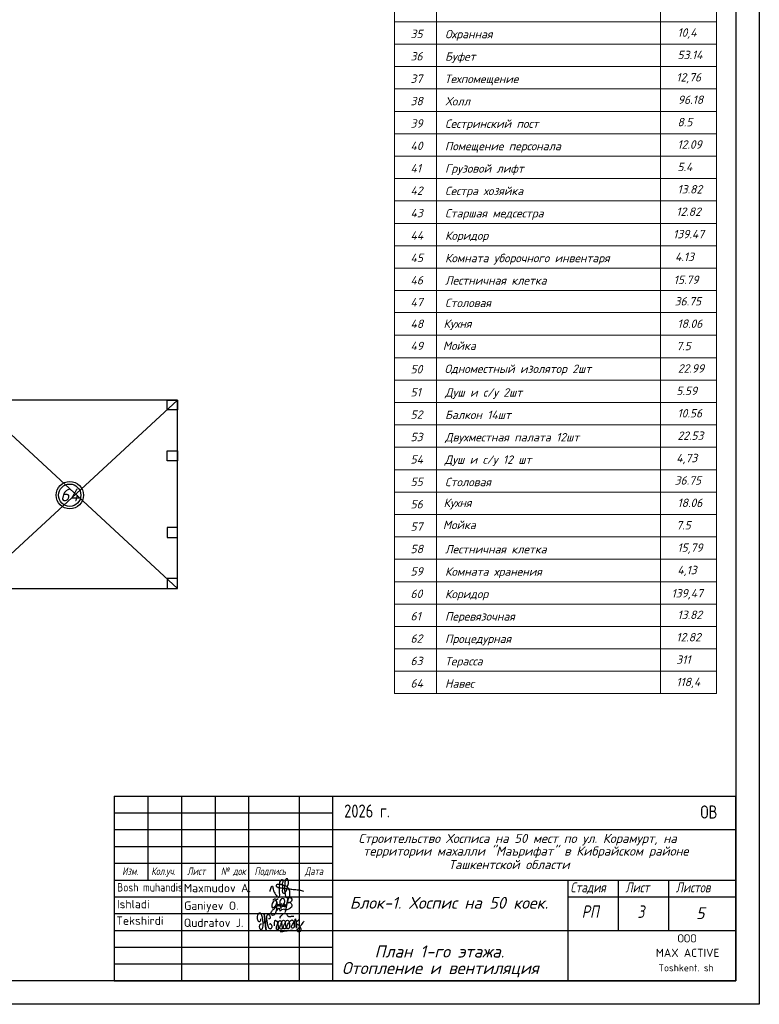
# Model space of a CAD drawing. Header units: millimetres. Extents: x -256102 to 1051688, y 9862 to 69256.
# Tile 16 of 33: x -40891 to -18879, y 9862 to 39168. Entities that reach past the tile are written whole.
import ezdxf
from ezdxf.enums import TextEntityAlignment as Align

# ---------------------------------------------------------------- set-up
doc = ezdxf.new("R2010")
doc.units = ezdxf.units.MM
doc.layers.add('STR. Spesifikasiya', color=7, linetype='Continuous')
doc.layers.add('Надписи', color=51, linetype='Continuous', lineweight=30)
doc.layers.add('Текст', color=7, linetype='Continuous', lineweight=13)
doc.styles.add('COMPLEX', font='isocpeur.ttf')
doc.styles.get("Standard").update_dxf_attribs({"font": 'isocpeui.ttf'})
doc.styles.add('style1', font='isocpeui.ttf', dxfattribs={"height": 80})
doc.styles.add('style4', font='isocpeur.ttf', dxfattribs={"height": 350})
doc.styles.add('ГОСТ', font='isocpeur.ttf', dxfattribs={"oblique": 15})
doc.styles.add('ГОСТ 300', font='isocpeui.ttf', dxfattribs={"height": 250})

# ---------------------------------------------------------------- blocks, each defined once
blk = doc.blocks.new('A$C4c4061ee')
at = {"color": 184, "lineweight": 30}
blk.add_spline([(-39.7, -7.1), (-36.8, 4), (-34, 7.9), (-31.2, -0.1), (-24.1, -16.2), (-16.7, -23.5), (-13.9, -23.5), (-12.5, -17.9), (-12.5, 12.7), (-8.3, 24.8), (-4.4, 27), (-3.4, 21.4), (-5.7, 12.9), (-4.4, 8), (-4.4, -10), (-2, -12.6), (3.3, -10), (9.6, 6.1), (12.6, 19.5), (7.6, 28.9), (4.7, 26.6), (2.4, 16.6), (1.1, -1.2), (2.9, -14.2), (6.8, -24.8), (10.9, -24.8), (15, -21.3), (16.5, -17.2), (16.5, -9.9), (12, 2), (5.9, 7.4), (-2.7, 10.3), (-10, 12.1), (-17, 12.1), (-21.5, 11.2), (-22.5, 7.7), (-20, 5.4), (-14, 3.7), (-0.7, 1.8), (11, 0.5), (22.2, -1.2), (37.6, -2.6), (43.5, -3.6), (49.3, -4.5), (54.9, -6.4)], degree=3, dxfattribs=at)
blk = doc.blocks.new('Odil Ganiyev')
at = {"color": 184, "lineweight": 30}
for points in [[(278218, -189288), (278220, -189298), (278251, -189229), (278258, -189294), (278315, -189206), (278295, -189231), (278320, -189288), (278380, -189198), (278355, -189239), (278384, -189286), (278449, -189192), (278428, -189223), (278438, -189281), (278515, -189197), (278494, -189208), (278505, -189282), (278604, -188932), (278563, -189514)], [(278174, -189155), (278173, -189633), (278135, -189699), (278036, -189702), (278008, -189605), (278074, -189469), (278128, -189405), (278218, -189288)], [(278009, -189095), (278081, -189029), (278139, -189055), (278204, -188993)], [(278213, -189509), (278316, -189388), (278340, -189483), (278421, -189425), (278521, -189382)]]:
    blk.add_spline(points, degree=3, dxfattribs=at)
for points, knots in [([(278093, -189111), (278063, -189124), (277979, -189180), (277976, -189469), (278121, -189357), (278159, -189260), (278167, -189222)], [0, 0, 0, 0, 84.01965, 319.3343, 434.006974, 519.963926, 519.963926, 519.963926, 519.963926]), ([(278167, -189222), (278181, -189151), (278171, -189084), (278111, -189103), (278093, -189111)], [526.826092, 526.826092, 526.826092, 526.826092, 665.559085, 706.396126, 706.396126, 706.396126, 706.396126]), ([(278396, -189316), (278466, -189243), (278495, -189145), (278487, -189009), (278378, -188944), (278332, -188998), (278319, -189020), (278305, -189050), (278280, -189134), (278300, -189288), (278388, -189386)], [0, 0, 0, 0, 210.331661, 341.544209, 437.993539, 521.209993, 521.209993, 521.209993, 602.643394, 823.015149, 823.015149, 823.015149, 823.015149]), ([(278617, -189118), (278680, -189058), (278780, -189127), (278817, -189262), (278675, -189400), (278595, -189412), (278531, -189410)], [498.211239, 498.211239, 498.211239, 498.211239, 560.962433, 628.560844, 789.184895, 992.203079, 992.203079, 992.203079, 992.203079]), ([(278604, -188939), (278630, -188908), (278658, -188890), (278746, -188897), (278776, -188980), (278743, -189054), (278691, -189101), (278617, -189118)], [0, 0, 0, 0, 59.301687, 137.83445, 232.671471, 306.955654, 371.443461, 371.443461, 371.443461, 371.443461])]:
    blk.add_open_spline(points, degree=3, knots=knots, dxfattribs=at)
blk = doc.blocks.new('A$C77aec0c1')
at = {"color": 184, "lineweight": 30}
for points in [[(-78.4, 25.2), (-78.4, 19.8), (-80.1, 15.4), (-82.7, 15.2), (-85.9, 18.3), (-87.6, 24.6), (-87.6, 33.5), (-85.8, 41.5), (-83.2, 44.9), (-79.5, 45.3), (-74.8, 37.3), (-71.4, 24), (-70.3, 12.8), (-70.6, 1.9), (-72.5, -8.2), (-74.5, -11.9), (-76.7, -12.4), (-79.3, -9.8), (-81.1, -2.5), (-80.5, 2.8), (-78.6, 6.3), (-76.3, 8.1), (-74.2, 8.6)], [(-70.3, 8.8), (-64.2, 15.4), (-63.4, 26), (-64.7, 36.5), (-65.8, 41.1), (-66, 40.4), (-65.4, 38.6), (-63.9, 30.6), (-63.4, 26), (-62.4, 17.4), (-61.3, 7.7), (-60.5, -1.3), (-59.7, -9.1), (-59.2, -11.6), (-59.5, -10.3), (-59.8, -8.8), (-61, 4.4), (-61.6, 9.7), (-62.2, 15.2), (-62.4, 16.8), (-60.5, 15), (-58.2, 15.7), (-56.6, 21.2), (-56.7, 31.2), (-55.8, 37.1), (-53.2, 40), (-50, 39.7), (-45.9, 34.7), (-45.4, 29.7), (-46.3, 25.7), (-48.8, 25), (-50.3, 25.3)], [(-10.4, 26.1), (-11.3, 30.7), (-5.9, 37.4), (1.2, 43.5), (6.2, 44.3), (10.3, 42.2), (12.4, 38), (15, 34.5), (18.4, 33), (24.9, 33.5), (29.4, 34.6), (33.6, 34.4), (35.1, 34)], [(-56.6, 20.3), (-55.7, 12.4), (-53.4, 2), (-50.9, -4.5), (-47.7, -7.4), (-43.4, -8.2), (-40.2, -6.5), (-38.7, -1.4), (-39.6, 2.9), (-41.5, 6), (-44.2, 7.7), (-47, 7.2), (-47.6, 5.7)], [(-30.4, 1), (-29.8, 17.4), (-28.4, 20.1), (-25.6, 19.9), (-20.5, 13.6), (-18.9, 4.6), (-17.5, -7.1), (-18.5, -11.1), (-21.9, -11.5), (-24, -7.9), (-23.3, -0.6), (-20.4, 7.3), (-17, 14), (-13.9, 18.7), (-9.6, 18.3), (-6.3, 10.9), (-5, -2.4), (-5, -8.8), (-9, -10.1), (-12.3, -6.5), (-11.2, 0.2), (-8.3, 6.3), (-6.9, 12.8), (-4.7, 17.9), (-0.2, 20.5), (4.2, 17.9), (6, 9.7), (7.1, 1), (7.6, -6.8), (4.7, -8.8), (0.1, -8.1), (-0.1, -1.4), (3.2, 6.9), (7.8, 15.8), (10.6, 19.9), (16, 19.6), (19.3, 13.2), (20.4, 0.9), (19.5, -6.1), (16.8, -9.2), (13.6, -8.5), (11.7, -1), (15.1, 6.9), (19.9, 14.2), (24.4, 19.9), (31, 21.1), (35, 14.6), (36.2, 0.9), (34.1, -5.6), (29.3, -6.4), (26.9, -3.5), (30.5, 6.3), (35.4, 12.4), (39.7, 19.3), (40.4, 25.2), (40.7, 24.3), (43.9, -4.9), (43.8, -3.9), (42.9, 9.7), (43.1, 12.5), (45.5, 16.5), (50.4, 21.1), (52.2, 22.2), (51.2, 21.8)], [(42.9, 10.8), (45.1, 7.7), (48.3, 5.7), (51.7, 3.7), (54.9, -0.4), (57.8, -5.8), (58.9, -10.7), (58.5, -15.5), (56.8, -17.9), (52, -18.5), (48.4, -18.1), (46.1, -15.6), (45.8, -12.6), (48.1, -9.4), (51.1, -6.3), (54.5, -2.6), (57.9, 1), (62.2, 6.3), (66.5, 12.8), (69.8, 17.8)], [(-11.8, -17.3), (-2.7, -17.5), (7.9, -15.9), (17.6, -14.8), (25.1, -13.1), (30.9, -13.1)]]:
    blk.add_spline(points, degree=3, dxfattribs=at)

msp = doc.modelspace()

# ---------------------------------------------------------------- linework, layer by layer
for p, q in [((-42255.9, 22241.9), (-36195.9, 27847.4)), ((-36195.9, 22241.9), (-42255.9, 27847.4)), ((-38077.1, 16061), (-19578.9, 16061)), ((-38077.1, 16061), (-38077.1, 10561.6)), ((-37077.2, 16061), (-37077.2, 13561.3)), ((-36077.3, 16061), (-36077.3, 10561.6)), ((-35077.4, 16061), (-35077.4, 13561.3)), ((-34077.5, 16061), (-34077.5, 10561.6)), ((-32577.6, 16061), (-32577.6, 10561.6)), ((-31577.7, 16061), (-31577.7, 10561.6)), ((-38077.1, 15561.1), (-31577.7, 15561.1)), ((-38077.1, 15061.1), (-31577.7, 15061.1)), ((-31577.7, 15061.1), (-19578.9, 15061.1)), ((-38077.1, 14561.2), (-31577.7, 14561.2)), ((-38077.1, 14061.2), (-31577.7, 14061.2)), ((-38077.1, 13561.3), (-19578.9, 13561.3)), ((-24578.4, 13561.3), (-24578.4, 10561.6)), ((-23078.6, 13561.3), (-23078.6, 12061.4)), ((-23078.6, 13561.3), (-23078.6, 12061.4)), ((-23078.6, 13561.3), (-23078.6, 13061.3)), ((-21578.7, 13561.3), (-21578.7, 12061.4)), ((-21578.7, 13561.3), (-21578.7, 12061.4)), ((-21578.7, 13561.3), (-21578.7, 13061.3)), ((-38077.1, 13061.3), (-31577.7, 13061.3)), ((-24578.4, 13061.3), (-19578.9, 13061.3)), ((-38077.1, 12561.4), (-31577.7, 12561.4)), ((-38077.1, 12061.4), (-19578.9, 12061.4)), ((-38077.1, 11561.5), (-31577.7, 11561.5)), ((-38077.1, 11061.5), (-31577.7, 11061.5))]:
    msp.add_line(p, q)
for points in [[(-102870.6, 69255.7), (-18879, 69255.7), (-18879, 9861.7), (-102870.6, 9861.7), (-102870.6, 69255.7)], [(-38077.1, 10561.6), (-19578.9, 10561.6), (-19578.9, 16061)]]:
    msp.add_lwpolyline(points)
for points in [[(-100870.8, 68555.8), (-19578.9, 68555.8), (-19578.9, 10561.6), (-100870.8, 10561.6)], [(-42255.9, 22241.9), (-36195.9, 22241.9), (-36195.9, 27847.4), (-42255.9, 27847.4)]]:
    msp.add_lwpolyline(points, close=True)
at = {"lineweight": 30}
for points in [[(-36195.9, 27552), (-36498.9, 27552), (-36498.9, 27847.4), (-36195.9, 27847.4)], [(-36195.9, 26037), (-36498.9, 26037), (-36498.9, 26332.4), (-36195.9, 26332.4)], [(-36195.9, 24052.3), (-36498.9, 24052.3), (-36498.9, 23756.9), (-36195.9, 23756.9)], [(-36195.9, 22537.3), (-36498.9, 22537.3), (-36498.9, 22241.9), (-36195.9, 22241.9)]]:
    msp.add_lwpolyline(points, close=True, dxfattribs=at)
at = {"color": 1}
for radius in [406.8, 331]:
    msp.add_circle((-39401, 25014.6), radius, dxfattribs=at)
at = {"layer": 'Текст', "color": 0, "lineweight": 9}
for p, q in [((-29737.8, 41105.9), (-29737.8, 19108.1)), ((-28487.9, 41105.9), (-28487.9, 19108.1)), ((-21821.9, 41105.9), (-21821.9, 19108.1)), ((-20155.4, 19108.1), (-20155.4, 41105.9)), ((-29737.8, 39106.1), (-20155.4, 39106.1)), ((-29737.8, 38439.5), (-20155.4, 38439.5)), ((-29737.8, 37772.9), (-20155.4, 37772.9)), ((-29737.8, 37106.3), (-20155.4, 37106.3)), ((-29737.8, 36439.7), (-20155.4, 36439.7)), ((-29737.8, 35773.1), (-20155.4, 35773.1)), ((-29737.8, 35106.5), (-20155.4, 35106.5)), ((-29737.8, 34439.9), (-20155.4, 34439.9)), ((-29737.8, 33773.3), (-20155.4, 33773.3)), ((-29737.8, 33106.7), (-20155.4, 33106.7)), ((-29737.8, 32440.1), (-20155.4, 32440.1)), ((-29737.8, 31773.5), (-20155.4, 31773.5)), ((-29737.8, 31106.9), (-20155.4, 31106.9)), ((-29737.8, 30453.6), (-20155.4, 30453.6)), ((-29737.8, 30453.6), (-20155.4, 30453.6)), ((-29737.8, 29773.7), (-20155.4, 29773.7)), ((-29737.8, 29107.1), (-20155.4, 29107.1)), ((-29737.8, 28440.5), (-20155.4, 28440.5)), ((-29737.8, 27773.9), (-20155.4, 27773.9)), ((-29737.8, 27107.3), (-20155.4, 27107.3)), ((-29737.8, 26440.7), (-20155.4, 26440.7)), ((-29737.8, 25774.1), (-20155.4, 25774.1)), ((-29737.8, 25107.5), (-20155.4, 25107.5)), ((-29737.8, 24440.9), (-20155.4, 24440.9)), ((-29737.8, 23774.3), (-20155.4, 23774.3)), ((-29737.8, 23107.7), (-20155.4, 23107.7)), ((-29737.8, 22441.1), (-20155.4, 22441.1)), ((-29737.8, 21774.5), (-20155.4, 21774.5)), ((-29737.8, 21107.9), (-20155.4, 21107.9)), ((-29737.8, 20441.3), (-20155.4, 20441.3)), ((-29737.8, 19774.7), (-20155.4, 19774.7)), ((-29737.8, 19108.1), (-20155.4, 19108.1))]:
    msp.add_line(p, q, dxfattribs=at)

# ---------------------------------------------------------------- block references
for name, p, xscale, yscale, zscale in [('A$C4c4061ee', (-33022.3, 13298.1), 10.45975922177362, 10.45975922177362, 10.45975922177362), ('A$C77aec0c1', (-33040, 12184.7), 8.776011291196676, 8.776011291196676, 8.776011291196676)]:
    msp.add_blockref(name, p, dxfattribs=dict(xscale=xscale, yscale=yscale, zscale=zscale))
at = {"xscale": 0.7326778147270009, "yscale": 0.7326778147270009, "zscale": 0.7326778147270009, "rotation": 351.5695638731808}
msp.add_blockref('Odil Ganiyev', (-214529.6, 179874.4), dxfattribs=at)

# ---------------------------------------------------------------- texts
for s, height, style, p in [('Охранная', 249.97, 'ГОСТ 300', (-28231.7, 38614)), ('10,4', 249.97, 'ГОСТ 300', (-21315.1, 38661.2)), ('Буфет', 249.97, 'ГОСТ 300', (-28231.7, 37947.4)), ('53.14', 249.97, 'ГОСТ 300', (-21315.1, 37994.6)), ('Техпомещение', 249.975, 'ГОСТ 300', (-28243.6, 37280.8)), ('12,76', 249.97, 'ГОСТ 300', (-21350.2, 37328)), ('Холл', 249.97, 'ГОСТ 300', (-28221.6, 36614.2)), ('96.18', 249.97, 'ГОСТ 300', (-21304, 36661.4)), ('Сестринский пост', 249.975, 'ГОСТ 300', (-28231.7, 35947.6)), ('8.5', 249.97, 'ГОСТ 300', (-21315.5, 35994.8)), ('Помещение персонала', 249.975, 'ГОСТ 300', (-28235.3, 35281)), ('12.09', 249.97, 'ГОСТ 300', (-21315.5, 35328.2)), ('Грузовой лифт', 249.975, 'ГОСТ 300', (-28231.7, 34614.4)), ('5.4', 249.97, 'ГОСТ 300', (-21317.4, 34661.6)), ('Сестра хозяйка', 249.975, 'ГОСТ 300', (-28231.8, 33947.8)), ('13.82', 249.97, 'ГОСТ 300', (-21315.1, 33995)), ('Старшая медсестра', 249.975, 'ГОСТ 300', (-28231.8, 33281.2)), ('12.82', 249.97, 'ГОСТ 300', (-21350.2, 33328.4)), ('Коридор', 249.97, 'ГОСТ 300', (-28231.7, 32614.6)), ('139.47', 249.97, 'ГОСТ 300', (-21444.3, 32661.8)), ('4.13', 249.97, 'ГОСТ 300', (-21387.5, 31986.3)), ('Комната уборочного инвентаря', 249.975, 'ГОСТ 300', (-28231.8, 31948)), ('Лестничная клетка', 249.975, 'ГОСТ 300', (-28231.7, 31281.4)), ('15.79', 249.97, 'ГОСТ 300', (-21428, 31301.3)), ('Столовая', 249.97, 'ГОСТ 300', (-28232, 30614.8)), ('36.75', 249.97, 'ГОСТ 300', (-21399, 30662)), ('Кухня', 249.97, 'ГОСТ 300', (-28276.1, 29995.4)), ('18.06', 249.97, 'ГОСТ 300', (-21315.1, 29995.4)), ('Мойка', 249.97, 'ГОСТ 300', (-28295.9, 29339.2)), ('7.5', 249.97, 'ГОСТ 300', (-21350.2, 29328.8)), ('Одноместный изолятор 2шт', 249.975, 'ГОСТ 300', (-28246.9, 28652.6)), ('22.99', 249.97, 'ГОСТ 300', (-21304, 28662.2)), ('Душ и с/у 2шт', 249.975, 'ГОСТ 300', (-28231.7, 27948.4)), ('5.59', 249.97, 'ГОСТ 300', (-21350.2, 27995.6)), ('10.56', 249.97, 'ГОСТ 300', (-21315.1, 27329)), ('22.53', 249.97, 'ГОСТ 300', (-21315.1, 26662.4)), ('4,73', 249.97, 'ГОСТ 300', (-21350.2, 25995.8)), ('Столовая', 249.97, 'ГОСТ 300', (-28232, 25282)), ('36.75', 249.97, 'ГОСТ 300', (-21399, 25329.2)), ('Кухня', 249.97, 'ГОСТ 300', (-28276.1, 24662.6)), ('18.06', 249.97, 'ГОСТ 300', (-21315.1, 24662.6)), ('Мойка', 249.97, 'ГОСТ 300', (-28295.9, 24006.4)), ('7.5', 249.97, 'ГОСТ 300', (-21350.2, 23996)), ('Лестничная клетка', 249.975, 'ГОСТ 300', (-28231.7, 23282.2)), ('15,79', 249.97, 'ГОСТ 300', (-21317.4, 23329.4)), ('Комната хранения', 249.975, 'ГОСТ 300', (-28231.7, 22615.6)), ('4,13', 249.97, 'ГОСТ 300', (-21317.4, 22662.8)), ('Коридор', 249.97, 'ГОСТ 300', (-28231.8, 21949)), ('139,47', 249.97, 'ГОСТ 300', (-21492.4, 21969.9)), ('Перевязочная', 249.975, 'ГОСТ 300', (-28231.8, 21282.4)), ('13.82', 249.97, 'ГОСТ 300', (-21315.1, 21329.6)), ('Процедурная', 249.975, 'ГОСТ 300', (-28231.8, 20615.8)), ('12.82', 249.97, 'ГОСТ 300', (-21350.2, 20663)), ('311', 249.97, 'ГОСТ 300', (-21350.2, 19996.4)), ('Терасса', 249.97, 'ГОСТ 300', (-28231.8, 19949.2)), ('Навес', 249.97, 'ГОСТ 300', (-28231.8, 19282.6)), ('118,4', 249.97, 'ГОСТ 300', (-21350.2, 19329.8)), ('ООО', 243.53, 'COMPLEX', (-21313.3, 11703.2)), ('План 1-го этажа.', 359.574, 'style1', (-30329.9, 11254.2)), ('MAX ACTIVE', 243.53, 'COMPLEX', (-21957, 11272)), ('Отопление и вентиляция', 359.574, 'style1', (-31303.2, 10762.1))]:
    msp.add_text(s, height=height, dxfattribs=dict(style=style)).set_placement(p)
at = {"color": 1, "style": 'ГОСТ 300'}
for s, p in [('Балкон 14шт', (-28231.7, 27281.8)), ('Двухместная палата 12шт', (-28231.7, 26615.2)), ('Душ и с/у 12 шт', (-28243.6, 25948.6))]:
    msp.add_text(s, height=249.975, dxfattribs=at).set_placement(p)
at = {"color": 1}
msp.add_text('64', height=378.75, dxfattribs=at).set_placement((-39688.4, 24833.2))
for s, p in [('Строительство Хосписа на 50 мест по ул. Корамурт, на', (-30808.6, 14664.1)), ('территории махалли "Маърифат" в Кибрайском районе', (-30669.6, 14287.1)), ('Ташкентской области', (-28127.3, 13885.7))]:
    msp.add_text(s, height=270.723).set_placement(p)
at = {"style": 'style1', "width": 0.8}
for s, height, p in [('Изм.', 224.98, (-37840, 13710.8)), ('Кол.уч.', 224.98, (-36975.5, 13710.8)), ('Лист', 224.98, (-35905.6, 13710.8)), ('№ док', 224.98, (-34902.2, 13710.8)), ('Подпись', 224.98, (-33902.3, 13710.8)), ('Дата', 224.98, (-32402.4, 13710.8)), ('Стадия', 296.97, (-24500.4, 13193.2)), ('Лист', 296.97, (-22864, 13193.2)), ('Листов', 296.97, (-21364.1, 13193.2)), ('РП', 371.21, (-24163.8, 12434)), ('3', 371.2, (-22506.1, 12433.9))]:
    msp.add_text(s, height=height, dxfattribs=at).set_placement(p)
at = {"color": 0, "linetype": 'Continuous', "lineweight": -2, "style": 'COMPLEX', "width": 0.85}
msp.add_text('Bosh muhandis', height=250, dxfattribs=at).set_placement((-37013.8, 13343.4), align=Align.MIDDLE_CENTER)
at = {"color": 0, "linetype": 'Continuous', "lineweight": -2, "style": 'COMPLEX'}
for s, p in [('Maxmudov A.', (-36004.5, 13197.8)), ('Ganiyev O.', (-35995.8, 12672.1)), ('Qudratov J.', (-36004.5, 12164.8))]:
    msp.add_text(s, height=250, dxfattribs=at).set_placement(p)
for s, p in [('Ishladi', (-37510.1, 12844.4)), ('Tekshirdi', (-37311.8, 12351.5))]:
    msp.add_text(s, height=250, dxfattribs=at).set_placement(p, align=Align.MIDDLE_CENTER)
at = {"color": 7, "lineweight": 50, "style": 'ГОСТ', "oblique": 15}
msp.add_text('Блок-1. Хоспис на 50 коек.', height=350, dxfattribs=at).set_placement((-31066.8, 12707.4))
at = {"ltscale": 100, "style": 'COMPLEX'}
msp.add_text('Toshkent. sh', height=206.667, dxfattribs=at).set_placement((-20235.1, 10843.8), align=Align.RIGHT)
at = {"layer": 'STR. Spesifikasiya', "style": 'ГОСТ 300'}
for s, p in [('35', (-29258.9, 38620.5)), ('36', (-29258.9, 37953.9)), ('37', (-29258.9, 37287.3)), ('38', (-29258.9, 36620.7)), ('39', (-29258.9, 35954.1)), ('40', (-29258.9, 35287.5)), ('41', (-29258.9, 34620.9)), ('42', (-29258.9, 33954.3)), ('43', (-29258.9, 33287.7)), ('44', (-29258.9, 32621.1)), ('45', (-29258.9, 31954.5)), ('46', (-29258.9, 31287.9)), ('47', (-29258.9, 30634.6)), ('48', (-29258.9, 29992.1)), ('49', (-29258.9, 29331.4)), ('50', (-29258.9, 28640.4)), ('51', (-29258.9, 27954.9)), ('52', (-29258.9, 27288.3)), ('53', (-29258.9, 26621.7)), ('54', (-29258.9, 25955.1)), ('55', (-29258.9, 25288.5)), ('56', (-29258.9, 24621.9)), ('57', (-29258.9, 23955.3)), ('58', (-29258.9, 23288.7)), ('59', (-29258.9, 22622.1)), ('60', (-29258.9, 21955.5)), ('61', (-29258.9, 21288.9)), ('62', (-29258.9, 20622.3)), ('63', (-29258.9, 19955.7)), ('64', (-29258.9, 19289.1))]:
    msp.add_text(s, height=249.97, dxfattribs=at).set_placement(p)
at = {"layer": 'Надписи', "color": 0, "style": 'ГОСТ', "oblique": 15}
msp.add_text('5', height=350, dxfattribs=at).set_placement((-20764.7, 12396.8))
at = {"layer": 'Текст', "color": 7, "lineweight": 25, "style": 'style4', "width": 0.8}
for s, p in [('2026 г.', (-31234.2, 15419.5)), ('ОВ', (-20633.1, 15390.4))]:
    msp.add_text(s, height=390, dxfattribs=at).set_placement(p)

doc.saveas('drawing.dxf')
